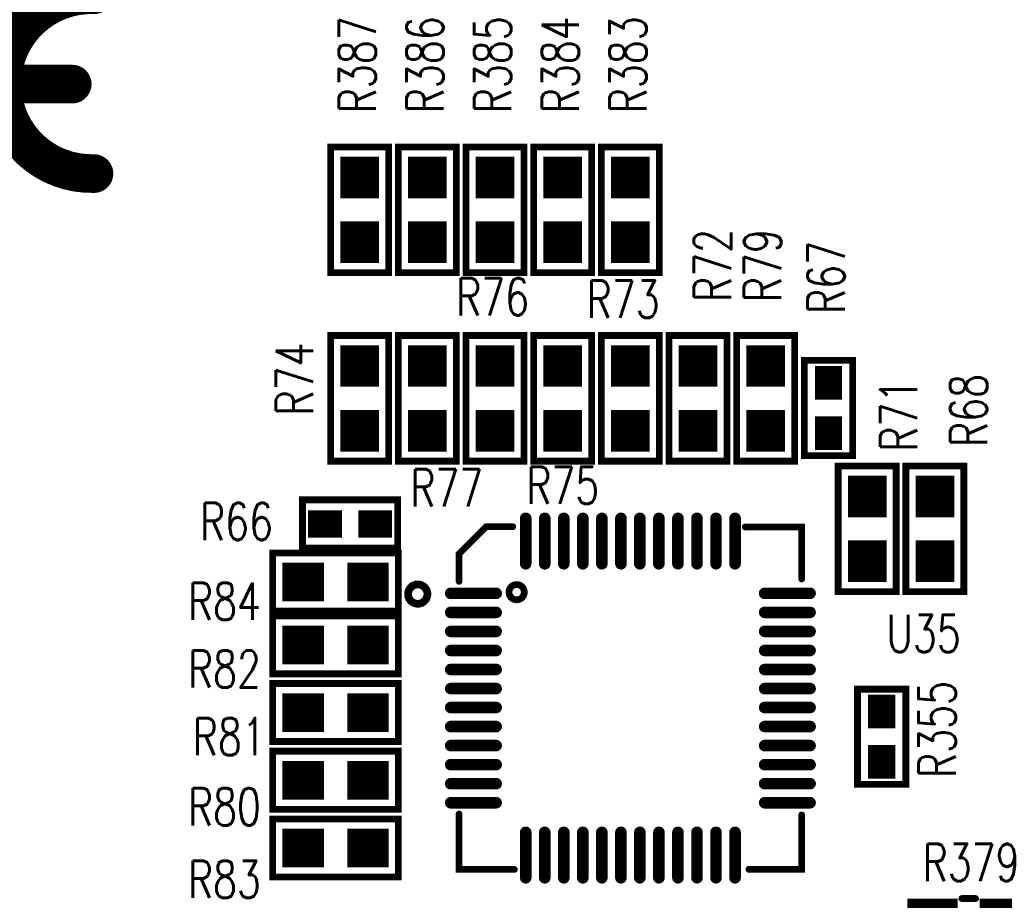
# Model space of a CAD drawing. Extents: x -3908 to 11948, y -2965 to 7442.
# Tile 27 of 42: x 3113 to 4132, y 3746 to 4657. Entities that reach past the tile are written whole.
import ezdxf
from ezdxf.enums import TextEntityAlignment as Align

# ---------------------------------------------------------------- set-up
doc = ezdxf.new("R2010")
doc.units = 0
doc.header["$MEASUREMENT"] = 0
doc.layers.get('0').update_dxf_attribs({"linetype": 'CONTINUOUS'})
for name, color, linetype in [('2D_LINE_26', 7, 'CONTINUOUS'), ('PADS_TOP', 9, 'CONTINUOUS'), ('PADS_XR_27', 7, 'CONTINUOUS'), ('PART_NAME_01', 7, 'CONTINUOUS'), ('PART_TOP_2DLINE_01', 7, 'CONTINUOUS')]:
    doc.layers.add(name, color=color, linetype=linetype)
doc.styles.add('W5', font='simplex', dxfattribs={"width": 0.75})

# ---------------------------------------------------------------- blocks, each defined once
blk = doc.blocks.new('SMOOTH_40')
at = {"const_width": 20}
blk.add_lwpolyline([(-10, 0, 1), (10, 0, 1)], format="xyb", close=True, dxfattribs=at)
blk = doc.blocks.new('DRAWING_88')
at = {"layer": '2D_LINE_26', "const_width": 40}
for points in [[(-75, -92.5, -1.028323), (-75, 92.5)], [(95, -92.5, -1.028323), (95, 92.5)]]:
    blk.add_lwpolyline(points, format="xyb", dxfattribs=at)
blk.add_lwpolyline([(0, 0), (72.5, 0)], dxfattribs=at)
at = {"layer": '2D_LINE_26'}
for p in [(-75, 92.5), (95, 92.5), (0, 0), (72.5, 0), (-75, -92.5), (95, -92.5)]:
    blk.add_blockref('SMOOTH_40', p, dxfattribs=at)
blk = doc.blocks.new('DRAWING_525')
at = {"layer": '2D_LINE_26', "const_width": 8}
blk.add_lwpolyline([(10, 0, 1), (-10, 0, 1)], format="xyb", close=True, dxfattribs=at)
blk = doc.blocks.new('SMOOTH_7')
at = {"const_width": 3.5}
blk.add_lwpolyline([(-1.75, 0, 1), (1.75, 0, 1)], format="xyb", close=True, dxfattribs=at)
blk = doc.blocks.new('PART_BODY_TOP_405')
at = {"layer": 'PART_TOP_2DLINE_01', "const_width": 7}
blk.add_lwpolyline([(-49.2, 25), (49.2, 25), (49.2, -25), (-49.2, -25)], close=True, dxfattribs=at)
at = {"layer": 'PART_TOP_2DLINE_01'}
for p in [(-49.2, 25), (49.2, 25), (-49.2, -25), (49.2, -25)]:
    blk.add_blockref('SMOOTH_7', p, dxfattribs=at)
blk = doc.blocks.new('PAD_101')
at = {"const_width": 28}
blk.add_lwpolyline([(-17.5, 0), (17.5, 0)], dxfattribs=at)
blk = doc.blocks.new('STK_TOP_168')
at = {"layer": 'PADS_TOP'}
blk.add_blockref('PAD_101', (0, 0), dxfattribs=at)
at = {"layer": 'PADS_XR_27'}
blk.add_blockref('PAD_101', (0, 0), dxfattribs=at)
blk = doc.blocks.new('SYM_TOP_131')
for name, p in [('PART_BODY_TOP_405', (0, 0)), ('STK_TOP_168', (-26, 0)), ('STK_TOP_168', (26, 0))]:
    blk.add_blockref(name, p)
blk = doc.blocks.new('PART_TOP_240')
blk.add_blockref('SYM_TOP_131', (0, 0))
at = {"layer": 'PART_NAME_01', "style": 'W5', "width": 0.75}
blk.add_text('R66', height=38.5, dxfattribs=at).set_placement((-117.5, 2.5), align=Align.MIDDLE_CENTER)
blk = doc.blocks.new('PART_TOP_241')
blk.add_blockref('SYM_TOP_131', (0, 0))
at = {"layer": 'PART_NAME_01', "style": 'W5', "width": 0.75}
blk.add_text('R67', height=38.5, rotation=180, dxfattribs=at).set_placement((-135, -2.5), align=Align.MIDDLE_CENTER)
blk = doc.blocks.new('PART_BODY_TOP_436')
at = {"layer": 'PART_TOP_2DLINE_01', "const_width": 7}
blk.add_lwpolyline([(-65, 30), (65, 30), (65, -30), (-65, -30)], close=True, dxfattribs=at)
at = {"layer": 'PART_TOP_2DLINE_01'}
for p in [(-65, 30), (65, 30), (-65, -30), (65, -30)]:
    blk.add_blockref('SMOOTH_7', p, dxfattribs=at)
blk = doc.blocks.new('PAD_106')
at = {"const_width": 40}
blk.add_lwpolyline([(-21.5, 0), (21.5, 0)], dxfattribs=at)
blk = doc.blocks.new('STK_TOP_53')
at = {"layer": 'PADS_TOP'}
blk.add_blockref('PAD_106', (0, 0), dxfattribs=at)
blk = doc.blocks.new('SYM_TOP_142')
for name, p in [('PART_BODY_TOP_436', (0, 0)), ('STK_TOP_53', (-33.5, 0)), ('STK_TOP_53', (33.5, 0))]:
    blk.add_blockref(name, p)
blk = doc.blocks.new('PART_TOP_430')
blk.add_blockref('SYM_TOP_142', (0, 0))
at = {"layer": 'PART_NAME_01', "style": 'W5', "width": 0.75}
blk.add_text('R68', height=38.5, rotation=180, dxfattribs=at).set_placement((-122.5, 35), align=Align.MIDDLE_CENTER)
blk = doc.blocks.new('PART_TOP_431')
blk.add_blockref('SYM_TOP_142', (0, 0))
at = {"layer": 'PART_NAME_01', "style": 'W5', "width": 0.75}
blk.add_text('R71', height=38.5, rotation=180, dxfattribs=at).set_placement((-117.5, 32.5), align=Align.MIDDLE_CENTER)
blk = doc.blocks.new('PART_TOP_432')
blk.add_blockref('SYM_TOP_142', (0, 0))
at = {"layer": 'PART_NAME_01', "style": 'W5', "width": 0.75}
blk.add_text('R72', height=38.5, rotation=180, dxfattribs=at).set_placement((-137.5, 15), align=Align.MIDDLE_CENTER)
blk = doc.blocks.new('PART_TOP_433')
blk.add_blockref('SYM_TOP_142', (0, 0))
at = {"layer": 'PART_NAME_01', "style": 'W5', "width": 0.75}
blk.add_text('R73', height=38.5, rotation=90, dxfattribs=at).set_placement((-102.5, -7.5), align=Align.MIDDLE_CENTER)
blk = doc.blocks.new('PART_TOP_434')
blk.add_blockref('SYM_TOP_142', (0, 0))
at = {"layer": 'PART_NAME_01', "style": 'W5', "width": 0.75}
blk.add_text('R74', height=38.5, rotation=180, dxfattribs=at).set_placement((-20, -67.5), align=Align.MIDDLE_CENTER)
blk = doc.blocks.new('PART_TOP_435')
blk.add_blockref('SYM_TOP_142', (0, 0))
at = {"layer": 'PART_NAME_01', "style": 'W5', "width": 0.75}
blk.add_text('R75', height=38.5, rotation=90, dxfattribs=at).set_placement((90, 0), align=Align.MIDDLE_CENTER)
blk = doc.blocks.new('PART_TOP_436')
blk.add_blockref('SYM_TOP_142', (0, 0))
at = {"layer": 'PART_NAME_01', "style": 'W5', "width": 0.75}
blk.add_text('R76', height=38.5, rotation=90, dxfattribs=at).set_placement((-105, -2.5), align=Align.MIDDLE_CENTER)
blk = doc.blocks.new('PART_TOP_437')
blk.add_blockref('SYM_TOP_142', (0, 0))
at = {"layer": 'PART_NAME_01', "style": 'W5', "width": 0.75}
blk.add_text('R77', height=38.5, rotation=90, dxfattribs=at).set_placement((92.5, 20), align=Align.MIDDLE_CENTER)
blk = doc.blocks.new('PART_TOP_438')
blk.add_blockref('SYM_TOP_142', (0, 0))
at = {"layer": 'PART_NAME_01', "style": 'W5', "width": 0.75}
blk.add_text('R79', height=38.5, rotation=180, dxfattribs=at).set_placement((-175, -22.5), align=Align.TOP_RIGHT)
blk = doc.blocks.new('PART_TOP_439')
blk.add_blockref('SYM_TOP_142', (0, 0))
at = {"layer": 'PART_NAME_01', "style": 'W5', "width": 0.75}
blk.add_text('R80', height=38.5, dxfattribs=at).set_placement((-115, -27.5), align=Align.MIDDLE_CENTER)
blk = doc.blocks.new('PART_TOP_440')
blk.add_blockref('SYM_TOP_142', (0, 0))
at = {"layer": 'PART_NAME_01', "style": 'W5', "width": 0.75}
blk.add_text('R81', height=38.5, dxfattribs=at).set_placement((-110, -25), align=Align.MIDDLE_CENTER)
blk = doc.blocks.new('PART_TOP_441')
blk.add_blockref('SYM_TOP_142', (0, 0))
at = {"layer": 'PART_NAME_01', "style": 'W5', "width": 0.75}
blk.add_text('R82', height=38.5, dxfattribs=at).set_placement((-115, -25), align=Align.MIDDLE_CENTER)
blk = doc.blocks.new('PART_TOP_442')
blk.add_blockref('SYM_TOP_142', (0, 0))
at = {"layer": 'PART_NAME_01', "style": 'W5', "width": 0.75}
blk.add_text('R83', height=38.5, dxfattribs=at).set_placement((-115, -32.5), align=Align.MIDDLE_CENTER)
blk = doc.blocks.new('PART_TOP_443')
blk.add_blockref('SYM_TOP_142', (0, 0))
at = {"layer": 'PART_NAME_01', "style": 'W5', "width": 0.75}
blk.add_text('R84', height=38.5, dxfattribs=at).set_placement((-115, -20), align=Align.MIDDLE_CENTER)
blk = doc.blocks.new('PART_TOP_532')
blk.add_blockref('SYM_TOP_131', (0, 0))
at = {"layer": 'PART_NAME_01', "style": 'W5', "width": 0.75}
blk.add_text('R355', height=38.5, dxfattribs=at).set_placement((7.5, -57.5), align=Align.MIDDLE_CENTER)
blk = doc.blocks.new('PART_TOP_581')
blk.add_blockref('SYM_TOP_142', (0, 0))
at = {"layer": 'PART_NAME_01', "style": 'W5', "width": 0.75}
blk.add_text('R383', height=38.5, rotation=180, dxfattribs=at).set_placement((-150, -2.5), align=Align.MIDDLE_CENTER)
blk = doc.blocks.new('PART_TOP_582')
blk.add_blockref('SYM_TOP_142', (0, 0))
at = {"layer": 'PART_NAME_01', "style": 'W5', "width": 0.75}
blk.add_text('R384', height=38.5, dxfattribs=at).set_placement((150, 2.5), align=Align.MIDDLE_CENTER)
blk = doc.blocks.new('PART_TOP_583')
blk.add_blockref('SYM_TOP_142', (0, 0))
at = {"layer": 'PART_NAME_01', "style": 'W5', "width": 0.75}
blk.add_text('R385', height=38.5, dxfattribs=at).set_placement((150, 2.5), align=Align.MIDDLE_CENTER)
blk = doc.blocks.new('PART_TOP_584')
blk.add_blockref('SYM_TOP_142', (0, 0))
at = {"layer": 'PART_NAME_01', "style": 'W5', "width": 0.75}
blk.add_text('R386', height=38.5, dxfattribs=at).set_placement((150, 2.5), align=Align.MIDDLE_CENTER)
blk = doc.blocks.new('PART_TOP_585')
blk.add_blockref('SYM_TOP_142', (0, 0))
at = {"layer": 'PART_NAME_01', "style": 'W5', "width": 0.75}
blk.add_text('R387', height=38.5, dxfattribs=at).set_placement((150, 2.5), align=Align.MIDDLE_CENTER)
blk = doc.blocks.new('PART_BODY_TOP_437')
at = {"layer": 'PART_TOP_2DLINE_01', "const_width": 7}
for points in [[(-7.1, 27.6), (7.1, 27.6)], [(-7.1, -27.6), (7.1, -27.6)]]:
    blk.add_lwpolyline(points, dxfattribs=at)
at = {"layer": 'PART_TOP_2DLINE_01'}
for p in [(-7.1, 27.6), (7.1, 27.6), (-7.1, -27.6), (7.1, -27.6)]:
    blk.add_blockref('SMOOTH_7', p, dxfattribs=at)
blk = doc.blocks.new('PAD_110')
at = {"const_width": 52}
blk.add_lwpolyline([(-27.5, 0), (27.5, 0)], dxfattribs=at)
blk = doc.blocks.new('STK_TOP_48')
at = {"layer": 'PADS_TOP', "rotation": 90}
blk.add_blockref('PAD_110', (0, 0), dxfattribs=at)
blk = doc.blocks.new('SYM_TOP_143')
for name, p in [('STK_TOP_48', (-37.4, 0)), ('STK_TOP_48', (37.4, 0)), ('PART_BODY_TOP_437', (0, 0))]:
    blk.add_blockref(name, p)
blk = doc.blocks.new('PART_TOP_587')
blk.add_blockref('SYM_TOP_143', (0, 0))
at = {"layer": 'PART_NAME_01', "style": 'W5', "width": 0.75}
blk.add_text('R379', height=38.5, dxfattribs=at).set_placement((2.5, 65), align=Align.MIDDLE_CENTER)
blk = doc.blocks.new('PART_BODY_TOP_514')
at = {"layer": 'PART_TOP_2DLINE_01', "const_width": 7}
for points in [[(-121.7, 177.2), (-149.3, 177.2), (-177.2, 149.3), (-177.2, 120.7)], [(177.2, 123.2), (177.2, 177), (118.8, 177)], [(-177.2, -120), (-177.2, -177.3), (-120.1, -177.3)], [(122.6, -177.2), (177.3, -177.2), (177.3, -120.9)]]:
    blk.add_lwpolyline(points, dxfattribs=at)
blk.add_lwpolyline([(-125.6, 109.5, 1), (-109.8, 109.5, 1)], format="xyb", close=True, dxfattribs=at)
at = {"layer": 'PART_TOP_2DLINE_01'}
for p in [(-149.3, 177.2), (-121.7, 177.2), (118.8, 177), (177.2, 177), (-177.2, 149.3), (-177.2, 120.7), (177.2, 123.2), (-177.2, -120), (177.3, -120.9), (-177.2, -177.3), (-120.1, -177.3), (122.6, -177.2), (177.3, -177.2)]:
    blk.add_blockref('SMOOTH_7', p, dxfattribs=at)
blk = doc.blocks.new('PAD_130')
at = {"const_width": 6}
blk.add_lwpolyline([(-21.5, -3), (21.5, -3, 1), (21.5, 3), (-21.5, 3, 1)], format="xyb", close=True, dxfattribs=at)
blk = doc.blocks.new('PAD_131')
at = {"const_width": 6}
blk.add_lwpolyline([(-23.5, -3), (23.5, -3, 1), (23.5, 3), (-23.5, 3, 1)], format="xyb", close=True, dxfattribs=at)
blk = doc.blocks.new('STK_TOP_272')
at = {"layer": 'PADS_TOP'}
blk.add_blockref('PAD_131', (0, 0), dxfattribs=at)
at = {"layer": 'PADS_XR_27'}
blk.add_blockref('PAD_130', (0, 0), dxfattribs=at)
blk = doc.blocks.new('STK_TOP_271')
at = {"layer": 'PADS_TOP', "rotation": 90}
blk.add_blockref('PAD_131', (0, 0), dxfattribs=at)
at = {"layer": 'PADS_XR_27', "rotation": 90}
blk.add_blockref('PAD_130', (0, 0), dxfattribs=at)
blk = doc.blocks.new('SYM_TOP_154')
for name, p in [('STK_TOP_271', (-108.3, 162.4)), ('STK_TOP_271', (-88.6, 162.4)), ('STK_TOP_271', (-68.9, 162.4)), ('STK_TOP_271', (-49.2, 162.4)), ('STK_TOP_271', (-29.5, 162.4)), ('STK_TOP_271', (-9.8, 162.4)), ('STK_TOP_271', (9.8, 162.4)), ('STK_TOP_271', (29.5, 162.4)), ('STK_TOP_271', (49.2, 162.4)), ('STK_TOP_271', (68.9, 162.4)), ('STK_TOP_271', (88.6, 162.4)), ('STK_TOP_271', (108.3, 162.4)), ('PART_BODY_TOP_514', (0, 0)), ('STK_TOP_272', (-162.4, 108.3)), ('STK_TOP_272', (162.4, 108.3)), ('STK_TOP_272', (-162.4, 88.6)), ('STK_TOP_272', (162.4, 88.6)), ('STK_TOP_272', (-162.4, 68.9)), ('STK_TOP_272', (162.4, 68.9)), ('STK_TOP_272', (-162.4, 49.2)), ('STK_TOP_272', (162.4, 49.2)), ('STK_TOP_272', (-162.4, 29.5)), ('STK_TOP_272', (162.4, 29.5)), ('STK_TOP_272', (-162.4, 9.8)), ('STK_TOP_272', (162.4, 9.8)), ('STK_TOP_272', (-162.4, -9.8)), ('STK_TOP_272', (162.4, -9.8)), ('STK_TOP_272', (-162.4, -29.5)), ('STK_TOP_272', (162.4, -29.5)), ('STK_TOP_272', (-162.4, -49.2)), ('STK_TOP_272', (162.4, -49.2)), ('STK_TOP_272', (-162.4, -68.9)), ('STK_TOP_272', (162.4, -68.9)), ('STK_TOP_272', (-162.4, -88.6)), ('STK_TOP_272', (162.4, -88.6)), ('STK_TOP_272', (-162.4, -108.3)), ('STK_TOP_272', (162.4, -108.3)), ('STK_TOP_271', (-108.3, -162.4)), ('STK_TOP_271', (-88.6, -162.4)), ('STK_TOP_271', (-68.9, -162.4)), ('STK_TOP_271', (-49.2, -162.4)), ('STK_TOP_271', (-29.5, -162.4)), ('STK_TOP_271', (-9.8, -162.4)), ('STK_TOP_271', (9.8, -162.4)), ('STK_TOP_271', (29.5, -162.4)), ('STK_TOP_271', (49.2, -162.4)), ('STK_TOP_271', (68.9, -162.4)), ('STK_TOP_271', (88.6, -162.4)), ('STK_TOP_271', (108.3, -162.4))]:
    blk.add_blockref(name, p)
blk = doc.blocks.new('PART_TOP_597')
blk.add_blockref('SYM_TOP_154', (0, 0))
at = {"layer": 'PART_NAME_01', "style": 'W5', "width": 0.75}
blk.add_text('U35', height=38.5, dxfattribs=at).set_placement((265, 47.5))

msp = doc.modelspace()

# ---------------------------------------------------------------- block references
for name, p in [('DRAWING_88', (3095, 4590)), ('PART_TOP_240', (3455, 4135)), ('PART_TOP_597', (3745, 3955)), ('PART_TOP_443', (3440, 4075)), ('DRAWING_525', (3525, 4062.5)), ('PART_TOP_441', (3440, 4010)), ('PART_TOP_440', (3440, 3940)), ('PART_TOP_439', (3440, 3870)), ('PART_TOP_442', (3440, 3800)), ('PART_TOP_587', (4095, 3720))]:
    msp.add_blockref(name, p)
for name, p, rotation in [('PART_TOP_585', (3465, 4460), 90), ('PART_TOP_584', (3535, 4460), 90), ('PART_TOP_583', (3605, 4460), 90), ('PART_TOP_582', (3675, 4460), 90), ('PART_TOP_581', (3745, 4460), 270), ('PART_TOP_432', (3815, 4265), 270), ('PART_TOP_438', (3885, 4265), 270), ('PART_TOP_241', (3950, 4255), 270), ('PART_TOP_436', (3605, 4265), 270), ('PART_TOP_433', (3745, 4265), 270), ('PART_TOP_434', (3465, 4265), 270), ('PART_TOP_437', (3535, 4265), 270), ('PART_TOP_435', (3675, 4265), 270), ('PART_TOP_431', (3990, 4130), 270), ('PART_TOP_430', (4060, 4130), 270), ('PART_TOP_532', (4005, 3915), 90)]:
    msp.add_blockref(name, p, dxfattribs=dict(rotation=rotation))

doc.saveas('drawing.dxf')
